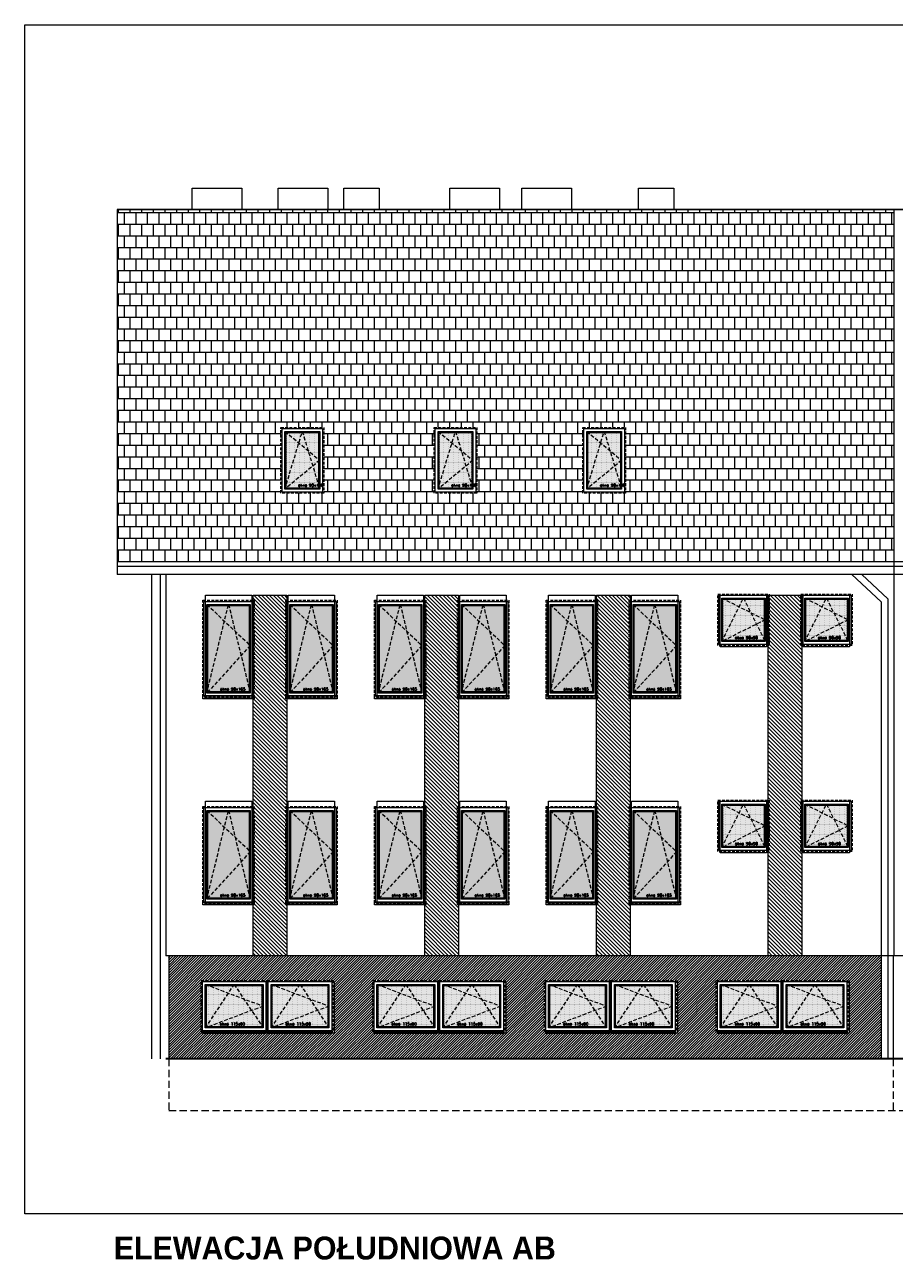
# Model space of a CAD drawing. Header units: millimetres. Extents: x 23192 to 177760, y -399809 to -79279.
# Tile 5 of 256: x 53420 to 54940, y -241916 to -239753. Entities that reach past the tile are written whole.
import ezdxf

# ---------------------------------------------------------------- set-up
doc = ezdxf.new("R2010")
doc.units = ezdxf.units.MM
for name, pattern in [('CACHE', [9.525, 6.35, -3.175]), ('CARKOVANA', [7.5, 5, -2.5]), ('HIDDEN', [9.525, 6.35, -3.175])]:
    doc.linetypes.add(name, pattern=pattern)
doc.layers.get('0').update_dxf_attribs({"lineweight": 0})
for name, color, linetype, lineweight in [('! opisy okien elewacja', 7, 'Continuous', 0), ('!! 0_ Istn-okna', 6, 'Continuous', 13), ('!! 0_ Istn-sciany', 3, 'Continuous', 30), ('!! 0_ Opis', 8, 'Continuous', 13), ('!! 0_ WIDOK ELEWACJA', 4, 'Continuous', 0), ('!! 0_Istn-cienka', 4, 'Continuous', 9), ('!! 0_Istn-drzwi', 1, 'Continuous', 13), ('!! 1_Hatch dach', 252, 'Continuous', 5), ('!! 2_NOWE OKNA WIDOk - remont', 140, 'Continuous', 5), ('!! 2_TYNK OBRYS', 252, 'Continuous', 13)]:
    doc.layers.add(name, color=color, linetype=linetype, lineweight=lineweight)
doc.layers.add('!! 1_ELEWACJA KOLOR', color=7, linetype='Continuous', lineweight=13, true_color=0x6888bb)
doc.layers.add('!! 2_ELEWACJA COKÓŁ', color=9, linetype='Continuous', lineweight=13, true_color=0x808080)
doc.styles.add('STYLE10', font='arialbd.ttf')
doc.styles.add('TXT', font='simplex.shx')

# ---------------------------------------------------------------- blocks, each defined once
blk = doc.blocks.new('okno 90x180')
at = {"layer": '!! 1_Hatch dach', "true_color": 0x575757}
h = blk.add_hatch(dxfattribs=at)
h.set_pattern_fill('DOTS', color=251)
h.set_pattern_definition([(0, (-9632.3096, -11392.1331), (0.79375, 1.5875), [0, -1.5875])])
h.paths.add_polyline_path([(9, -20), (81, -20), (81, -171), (9, -171)])
at = {"layer": '!! 0_ Istn-okna', "linetype": 'CARKOVANA', "lineweight": 5}
blk.add_lwpolyline([(0, -11), (90, -11), (90, -180), (0, -180)], close=True, dxfattribs=at)
at = {"layer": '!! 0_ Istn-okna'}
for points in [[(2, -13), (88, -13), (88, -178), (2, -178)], [(7, -18), (83, -18), (83, -173), (7, -173)], [(9, -20), (81, -20), (81, -171), (9, -171)], [(0, -178), (90, -178), (90, -183), (0, -183)]]:
    blk.add_lwpolyline(points, close=True, dxfattribs=at)
at = {"layer": '!! 1_Hatch dach', "color": 251, "linetype": 'CACHE', "true_color": 0x575757}
for points in [[(7, -173), (45, -18), (83, -173)], [(7, -18), (83, -90), (7, -173)]]:
    blk.add_lwpolyline(points, dxfattribs=at)
at = {"insert": (30.1, -163.6), "char_height": 5, "attachment_point": 1, "style": 'TXT'}
blk.add_mtext_dynamic_manual_height_columns('okno 90x165', width=52.63, gutter_width=75, heights=[0], dxfattribs=at)
blk = doc.blocks.new('okno 90x90')
at = {"layer": '!! 1_Hatch dach', "true_color": 0x575757}
h = blk.add_hatch(dxfattribs=at)
h.set_pattern_fill('DOTS', color=251)
h.set_pattern_definition([(0, (-9634.3096, -11214.1331), (0.79375, 1.5875), [0, -1.5875])])
h.paths.add_polyline_path([(7, 79), (79, 79), (79, 7), (7, 7)])
at = {"layer": '!! 0_ Istn-okna', "linetype": 'CARKOVANA', "lineweight": 5}
blk.add_lwpolyline([(-2, 88), (88, 88), (88, -2), (-2, -2)], close=True, dxfattribs=at)
at = {"layer": '!! 0_ Istn-okna'}
for points in [[(0, 86), (86, 86), (86, 0), (0, 0)], [(5, 81), (81, 81), (81, 5), (5, 5)], [(7, 79), (79, 79), (79, 7), (7, 7)]]:
    blk.add_lwpolyline(points, close=True, dxfattribs=at)
at = {"layer": '!! 1_Hatch dach', "color": 251, "linetype": 'CACHE', "true_color": 0x575757}
for points in [[(5, 5), (43, 81), (81, 5)], [(5, 81), (81, 43), (5, 5)]]:
    blk.add_lwpolyline(points, dxfattribs=at)
at = {"insert": (28.1, 14.4), "char_height": 5, "attachment_point": 1, "style": 'TXT'}
blk.add_mtext_dynamic_manual_height_columns('okno 90x90', width=52.63, gutter_width=75, heights=[0], dxfattribs=at)
blk = doc.blocks.new('okno 115x115')
at = {"layer": '!! 1_Hatch dach', "true_color": 0x575757}
h = blk.add_hatch(dxfattribs=at)
h.set_pattern_fill('DOTS', color=251, angle=360)
h.set_pattern_definition([(360, (-21873.4686, 1906.5186), (0.79375, 1.5875), [0, -1.5875])])
h.paths.add_polyline_path([(-12257.2, 13266.7), (-12160.2, 13266.7), (-12160.2, 13194.7), (-12257.2, 13194.7)])
h = blk.add_hatch(dxfattribs=at)
h.set_pattern_fill('ANSI31', color=251, scale=0.2, angle=360)
h.paths.add_polyline_path([(-12264.2, 13187.7), (-12153.2, 13187.7), (-12153.2, 13182.7), (-12264.2, 13182.7)])
at = {"layer": '!! 0_ Istn-okna', "linetype": 'CARKOVANA', "lineweight": 5}
blk.add_lwpolyline([(-12266.2, 13275.7), (-12151.2, 13275.7), (-12151.2, 13185.7), (-12266.2, 13185.7)], close=True, dxfattribs=at)
at = {"layer": '!! 0_ Istn-okna'}
for points in [[(-12264.2, 13273.7), (-12153.2, 13273.7), (-12153.2, 13187.7), (-12264.2, 13187.7)], [(-12259.2, 13268.7), (-12158.2, 13268.7), (-12158.2, 13192.7), (-12259.2, 13192.7)], [(-12257.2, 13266.7), (-12160.2, 13266.7), (-12160.2, 13194.7), (-12257.2, 13194.7)], [(-12264.2, 13187.7), (-12153.2, 13187.7), (-12153.2, 13182.7), (-12264.2, 13182.7)]]:
    blk.add_lwpolyline(points, close=True, dxfattribs=at)
at = {"layer": '!! 1_Hatch dach', "color": 251, "linetype": 'CACHE', "true_color": 0x575757}
for points in [[(-12259.2, 13192.7), (-12208.7, 13268.7), (-12158.2, 13192.7)], [(-12259.2, 13268.7), (-12158.2, 13230.7), (-12259.2, 13192.7)]]:
    blk.add_lwpolyline(points, dxfattribs=at)
at = {"insert": (-12234.1, 13202.1), "char_height": 5, "attachment_point": 1, "style": 'TXT'}
blk.add_mtext_dynamic_manual_height_columns('okno 115x90', width=52.63, gutter_width=75, heights=[0], dxfattribs=at)
blk = doc.blocks.new('OKNO POŁACIOWE')
at = {"layer": '!! 1_Hatch dach', "true_color": 0x575757}
h = blk.add_hatch(dxfattribs=at)
h.set_pattern_fill('DOTS', color=251)
h.set_pattern_definition([(0, (62967.6391, -229507.4222), (0.79375, 1.5875), [0, -1.5875])])
h.paths.add_polyline_path([(72608.9, -218174.3), (72665.9, -218174.3), (72665.9, -218271.3), (72608.9, -218271.3)])
at = {"layer": '!! 0_ Istn-okna', "linetype": 'CARKOVANA', "lineweight": 5}
blk.add_lwpolyline([(72599.9, -218165.3), (72674.9, -218165.3), (72674.9, -218280.3), (72599.9, -218280.3)], close=True, dxfattribs=at)
at = {"layer": '!! 0_ Istn-okna'}
for points in [[(72601.9, -218167.3), (72672.9, -218167.3), (72672.9, -218278.3), (72601.9, -218278.3)], [(72606.9, -218172.3), (72667.9, -218172.3), (72667.9, -218273.3), (72606.9, -218273.3)], [(72608.9, -218174.3), (72665.9, -218174.3), (72665.9, -218271.3), (72608.9, -218271.3)]]:
    blk.add_lwpolyline(points, close=True, dxfattribs=at)
at = {"layer": '!! 1_Hatch dach', "color": 251, "linetype": 'CACHE', "true_color": 0x575757}
for points in [[(72606.9, -218273.3), (72637.4, -218172.3), (72667.9, -218273.3)], [(72606.9, -218172.3), (72667.9, -218222.8), (72606.9, -218273.3)]]:
    blk.add_lwpolyline(points, dxfattribs=at)
at = {"insert": (72630, -218263.9), "char_height": 5, "attachment_point": 1, "style": 'TXT'}
blk.add_mtext_dynamic_manual_height_columns('okno 90x180', width=52.63, gutter_width=75, heights=[0], dxfattribs=at)

msp = doc.modelspace()

# ---------------------------------------------------------------- hatches: boundary and pattern name
at = {"layer": '!! 1_ELEWACJA KOLOR', "true_color": 0x315442}
h = msp.add_hatch(dxfattribs=at)
h.set_pattern_fill('ANSI31', color=129, scale=1.5, angle=-90)
h.paths.add_polyline_path([(53819.56903, -240749.35053), (53878.56903, -240749.35053), (53878.56903, -241379.35053), (53819.56903, -241379.35053)])
h = msp.add_hatch(dxfattribs=at)
h.set_pattern_fill('ANSI31', color=129, scale=1.5, angle=-90)
h.paths.add_polyline_path([(54119.56903, -240749.35053), (54178.56903, -240749.35053), (54178.56903, -241379.35053), (54119.56903, -241379.35053)])
h = msp.add_hatch(dxfattribs=at)
h.set_pattern_fill('ANSI31', color=129, scale=1.5, angle=-90)
h.paths.add_polyline_path([(54419.56903, -240749.35053), (54478.56903, -240749.35053), (54478.56903, -241379.35053), (54419.56903, -241379.35053)])
h = msp.add_hatch(dxfattribs=at)
h.set_pattern_fill('ANSI31', color=129, scale=1.5, angle=-90)
h.paths.add_polyline_path([(54719.56903, -240749.35053), (54778.56903, -240749.35053), (54778.56903, -241379.35053), (54719.56903, -241379.35053)])
at = {"layer": '!! 1_Hatch dach', "true_color": 0x990000}
h = msp.add_hatch(dxfattribs=at)
h.set_pattern_fill('AR-B88', color=14, scale=0.1, angle=180)
h.paths.add_polyline_path([(54939.06903, -240075.35053), (53582.06903, -240075.35053), (53582.06903, -240691.16861), (54939.06903, -240691.16861)])
h.paths.add_polyline_path([(54470.65122, -240571.15298), (54395.65122, -240571.15298), (54395.65122, -240456.15298), (54470.65122, -240456.15298)], flags=16)
h.paths.add_polyline_path([(54468.65122, -240569.15298), (54397.65122, -240569.15298), (54397.65122, -240458.15298), (54468.65122, -240458.15298)], flags=0)
h.paths.add_polyline_path([(54463.65122, -240564.15298), (54402.65122, -240564.15298), (54402.65122, -240463.15298), (54463.65122, -240463.15298)], flags=0)
h.paths.add_polyline_path([(54463.04726, -240562.15298), (54405.06706, -240562.15298), (54402.65122, -240564.15298), (54404.65122, -240557.53003), (54404.65122, -240464.80872), (54405.06706, -240465.15298), (54432.54726, -240465.15298), (54433.15122, -240463.15298), (54433.75518, -240465.15298), (54461.65122, -240465.15298), (54461.65122, -240511.99724), (54463.65122, -240513.65298), (54461.65122, -240515.30872), (54461.65122, -240557.53003)], flags=0)
h.paths.add_polyline_path([(54210.75844, -240571.15298), (54135.75844, -240571.15298), (54135.75844, -240456.15298), (54210.75844, -240456.15298)], flags=16)
h.paths.add_polyline_path([(54208.75844, -240569.15298), (54137.75844, -240569.15298), (54137.75844, -240458.15298), (54208.75844, -240458.15298)], flags=0)
h.paths.add_polyline_path([(54203.75844, -240564.15298), (54142.75844, -240564.15298), (54142.75844, -240463.15298), (54203.75844, -240463.15298)], flags=0)
h.paths.add_polyline_path([(54203.15448, -240562.15298), (54145.17428, -240562.15298), (54142.75844, -240564.15298), (54144.75844, -240557.53003), (54144.75844, -240464.80872), (54145.17428, -240465.15298), (54172.65448, -240465.15298), (54173.25844, -240463.15298), (54173.8624, -240465.15298), (54201.75844, -240465.15298), (54201.75844, -240511.99724), (54203.75844, -240513.65298), (54201.75844, -240515.30872), (54201.75844, -240557.53003)], flags=0)
h.paths.add_polyline_path([(53943.10625, -240571.15298), (53868.10625, -240571.15298), (53868.10625, -240456.15298), (53943.10625, -240456.15298)], flags=16)
h.paths.add_polyline_path([(53941.10625, -240569.15298), (53870.10625, -240569.15298), (53870.10625, -240458.15298), (53941.10625, -240458.15298)], flags=0)
h.paths.add_polyline_path([(53936.10625, -240564.15298), (53875.10625, -240564.15298), (53875.10625, -240463.15298), (53936.10625, -240463.15298)], flags=0)
h.paths.add_polyline_path([(53935.50229, -240562.15298), (53877.52209, -240562.15298), (53875.10625, -240564.15298), (53877.10625, -240557.53003), (53877.10625, -240464.80872), (53877.52209, -240465.15298), (53905.00229, -240465.15298), (53905.60625, -240463.15298), (53906.21021, -240465.15298), (53934.10625, -240465.15298), (53934.10625, -240511.99724), (53936.10625, -240513.65298), (53934.10625, -240515.30872), (53934.10625, -240557.53003)], flags=0)
h.paths.add_polyline_path([(53896.934, -240560.99335), (53947.05305, -240560.99335), (53947.05305, -240553.49335), (53896.934, -240553.49335)], flags=24)
h.paths.add_polyline_path([(54164.58619, -240560.99335), (54214.70524, -240560.99335), (54214.70524, -240553.49335), (54164.58619, -240553.49335)], flags=24)
h.paths.add_polyline_path([(54424.47897, -240560.99335), (54474.59802, -240560.99335), (54474.59802, -240553.49335), (54424.47897, -240553.49335)], flags=24)
at = {"layer": '!! 2_ELEWACJA COKÓŁ', "true_color": 0x2b2b2c}
h = msp.add_hatch(dxfattribs=at)
h.set_pattern_fill('ANSI31', color=250)
h.set_pattern_definition([(45, (-4038.4983, -39195.6034), (-2.24506403, 2.24506403), [])])
h.paths.add_polyline_path([(54917.06903, -241379.35053), (53672.06903, -241379.35053), (53672.06903, -241559.35053), (54917.06903, -241559.35053)])
h.paths.add_polyline_path([(54261.06903, -241514.35053), (54031.06903, -241514.35053), (54031.06903, -241512.35053), (54029.06903, -241512.35053), (54029.06903, -241422.35053), (54144.06903, -241422.35053), (54259.06903, -241422.35053), (54259.06903, -241424.35053), (54261.06903, -241424.35053)], flags=16)
h.paths.add_polyline_path([(54257.06903, -241510.35053), (54146.06903, -241510.35053), (54146.06903, -241424.35053), (54257.06903, -241424.35053)], flags=0)
h.paths.add_polyline_path([(54252.06903, -241505.35053), (54151.06903, -241505.35053), (54151.06903, -241429.35053), (54252.06903, -241429.35053)], flags=0)
h.paths.add_polyline_path([(54250.74008, -241503.35053), (54156.38482, -241503.35053), (54151.06903, -241505.35053), (54153.06903, -241502.34063), (54153.06903, -241430.10301), (54156.38482, -241431.35053), (54200.24008, -241431.35053), (54201.56903, -241429.35053), (54202.89798, -241431.35053), (54250.06903, -241431.35053), (54250.06903, -241466.59806), (54252.06903, -241467.35053), (54250.06903, -241468.10301), (54250.06903, -241502.34063)], flags=0)
h.paths.add_polyline_path([(54329.06903, -241512.35053), (54329.06903, -241422.35053), (54444.06903, -241422.35053), (54559.06903, -241422.35053), (54559.06903, -241424.35053), (54561.06903, -241424.35053), (54561.06903, -241514.35053), (54331.06903, -241514.35053), (54331.06903, -241512.35053)], flags=16)
h.paths.add_polyline_path([(54331.06903, -241510.35053), (54331.06903, -241424.35053), (54442.06903, -241424.35053), (54442.06903, -241510.35053)], flags=0)
h.paths.add_polyline_path([(54336.06903, -241505.35053), (54336.06903, -241429.35053), (54437.06903, -241429.35053), (54437.06903, -241505.35053)], flags=0)
h.paths.add_polyline_path([(54336.06903, -241505.35053), (54338.06903, -241502.34063), (54338.06903, -241430.10301), (54341.38482, -241431.35053), (54385.24008, -241431.35053), (54386.56903, -241429.35053), (54387.89798, -241431.35053), (54435.06903, -241431.35053), (54435.06903, -241466.59806), (54437.06903, -241467.35053), (54435.06903, -241468.10301), (54435.06903, -241502.34063), (54435.74008, -241503.35053), (54341.38482, -241503.35053)], flags=0)
h.paths.add_polyline_path([(54142.06903, -241510.35053), (54031.06903, -241510.35053), (54031.06903, -241424.35053), (54142.06903, -241424.35053)], flags=0)
h.paths.add_polyline_path([(54137.06903, -241505.35053), (54036.06903, -241505.35053), (54036.06903, -241429.35053), (54137.06903, -241429.35053)], flags=0)
h.paths.add_polyline_path([(54135.74008, -241503.35053), (54041.38482, -241503.35053), (54036.06903, -241505.35053), (54038.06903, -241502.34063), (54038.06903, -241430.10301), (54041.38482, -241431.35053), (54085.24008, -241431.35053), (54086.56903, -241429.35053), (54087.89798, -241431.35053), (54135.06903, -241431.35053), (54135.06903, -241466.59806), (54137.06903, -241467.35053), (54135.06903, -241468.10301), (54135.06903, -241502.34063)], flags=0)
h.paths.add_polyline_path([(54446.06903, -241510.35053), (54446.06903, -241424.35053), (54557.06903, -241424.35053), (54557.06903, -241510.35053)], flags=0)
h.paths.add_polyline_path([(54451.06903, -241505.35053), (54451.06903, -241429.35053), (54552.06903, -241429.35053), (54552.06903, -241505.35053)], flags=0)
h.paths.add_polyline_path([(54451.06903, -241505.35053), (54453.06903, -241502.34063), (54453.06903, -241430.10301), (54456.38482, -241431.35053), (54500.24008, -241431.35053), (54501.56903, -241429.35053), (54502.89798, -241431.35053), (54550.06903, -241431.35053), (54550.06903, -241466.59806), (54552.06903, -241467.35053), (54550.06903, -241468.10301), (54550.06903, -241502.34063), (54550.74008, -241503.35053), (54456.38482, -241503.35053)], flags=0)
h.paths.add_polyline_path([(53961.06903, -241514.35053), (53731.06903, -241514.35053), (53731.06903, -241512.35053), (53729.06903, -241512.35053), (53729.06903, -241422.35053), (53844.06903, -241422.35053), (53959.06903, -241422.35053), (53959.06903, -241424.35053), (53961.06903, -241424.35053)], flags=16)
h.paths.add_polyline_path([(53957.06903, -241510.35053), (53846.06903, -241510.35053), (53846.06903, -241424.35053), (53957.06903, -241424.35053)], flags=0)
h.paths.add_polyline_path([(53952.06903, -241505.35053), (53851.06903, -241505.35053), (53851.06903, -241429.35053), (53952.06903, -241429.35053)], flags=0)
h.paths.add_polyline_path([(53950.74008, -241503.35053), (53856.38482, -241503.35053), (53851.06903, -241505.35053), (53853.06903, -241502.34063), (53853.06903, -241430.10301), (53856.38482, -241431.35053), (53900.24008, -241431.35053), (53901.56903, -241429.35053), (53902.89798, -241431.35053), (53950.06903, -241431.35053), (53950.06903, -241466.59806), (53952.06903, -241467.35053), (53950.06903, -241468.10301), (53950.06903, -241502.34063)], flags=0)
h.paths.add_polyline_path([(54629.06903, -241512.35053), (54629.06903, -241422.35053), (54744.06903, -241422.35053), (54859.06903, -241422.35053), (54859.06903, -241424.35053), (54861.06903, -241424.35053), (54861.06903, -241514.35053), (54631.06903, -241514.35053), (54631.06903, -241512.35053)], flags=16)
h.paths.add_polyline_path([(54631.06903, -241510.35053), (54631.06903, -241424.35053), (54742.06903, -241424.35053), (54742.06903, -241510.35053)], flags=0)
h.paths.add_polyline_path([(54636.06903, -241505.35053), (54636.06903, -241429.35053), (54737.06903, -241429.35053), (54737.06903, -241505.35053)], flags=0)
h.paths.add_polyline_path([(54636.06903, -241505.35053), (54638.06903, -241502.34063), (54638.06903, -241430.10301), (54641.38482, -241431.35053), (54685.24008, -241431.35053), (54686.56903, -241429.35053), (54687.89798, -241431.35053), (54735.06903, -241431.35053), (54735.06903, -241466.59806), (54737.06903, -241467.35053), (54735.06903, -241468.10301), (54735.06903, -241502.34063), (54735.74008, -241503.35053), (54641.38482, -241503.35053)], flags=0)
h.paths.add_polyline_path([(53842.06903, -241510.35053), (53731.06903, -241510.35053), (53731.06903, -241424.35053), (53842.06903, -241424.35053)], flags=0)
h.paths.add_polyline_path([(53837.06903, -241505.35053), (53736.06903, -241505.35053), (53736.06903, -241429.35053), (53837.06903, -241429.35053)], flags=0)
h.paths.add_polyline_path([(53835.74008, -241503.35053), (53741.38482, -241503.35053), (53736.06903, -241505.35053), (53738.06903, -241502.34063), (53738.06903, -241430.10301), (53741.38482, -241431.35053), (53785.24008, -241431.35053), (53786.56903, -241429.35053), (53787.89798, -241431.35053), (53835.06903, -241431.35053), (53835.06903, -241466.59806), (53837.06903, -241467.35053), (53835.06903, -241468.10301), (53835.06903, -241502.34063)], flags=0)
h.paths.add_polyline_path([(54746.06903, -241510.35053), (54746.06903, -241424.35053), (54857.06903, -241424.35053), (54857.06903, -241510.35053)], flags=0)
h.paths.add_polyline_path([(54751.06903, -241505.35053), (54751.06903, -241429.35053), (54852.06903, -241429.35053), (54852.06903, -241505.35053)], flags=0)
h.paths.add_polyline_path([(54751.06903, -241505.35053), (54753.06903, -241502.34063), (54753.06903, -241430.10301), (54756.38482, -241431.35053), (54800.24008, -241431.35053), (54801.56903, -241429.35053), (54802.89798, -241431.35053), (54850.06903, -241431.35053), (54850.06903, -241466.59806), (54852.06903, -241467.35053), (54850.06903, -241468.10301), (54850.06903, -241502.34063), (54850.74008, -241503.35053), (54756.38482, -241503.35053)], flags=0)
h.paths.add_polyline_path([(54774.89678, -241502.1909), (54824.06345, -241502.1909), (54824.06345, -241494.6909), (54774.89678, -241494.6909)], flags=8)
h.paths.add_polyline_path([(54659.89678, -241502.1909), (54709.06345, -241502.1909), (54709.06345, -241494.6909), (54659.89678, -241494.6909)], flags=8)
h.paths.add_polyline_path([(54474.89678, -241502.1909), (54524.06345, -241502.1909), (54524.06345, -241494.6909), (54474.89678, -241494.6909)], flags=8)
h.paths.add_polyline_path([(54359.89678, -241502.1909), (54409.06345, -241502.1909), (54409.06345, -241494.6909), (54359.89678, -241494.6909)], flags=8)
h.paths.add_polyline_path([(54174.89678, -241502.1909), (54224.06345, -241502.1909), (54224.06345, -241494.6909), (54174.89678, -241494.6909)], flags=8)
h.paths.add_polyline_path([(54059.89678, -241502.1909), (54109.06345, -241502.1909), (54109.06345, -241494.6909), (54059.89678, -241494.6909)], flags=8)
h.paths.add_polyline_path([(53874.89678, -241502.1909), (53924.06345, -241502.1909), (53924.06345, -241494.6909), (53874.89678, -241494.6909)], flags=8)
h.paths.add_polyline_path([(53759.89678, -241502.1909), (53809.06345, -241502.1909), (53809.06345, -241494.6909), (53759.89678, -241494.6909)], flags=8)

# ---------------------------------------------------------------- linework, layer by layer
at = {"layer": '! opisy okien elewacja'}
msp.add_lwpolyline([(53420.42771, -239752.90582), (60543.65378, -239752.90582), (60543.65378, -241830.32956), (53420.42771, -241830.32956)], close=True, dxfattribs=at)
at = {"layer": '!! 0_ Istn-sciany'}
msp.add_lwpolyline([(56742.06903, -241559.35053), (53667.06903, -241559.35053)], dxfattribs=at)
at = {"layer": '!! 0_ WIDOK ELEWACJA'}
for p, q in [((54939.06903, -240075.35053), (54939.06903, -241379.35053)), ((54917.06903, -240760.78907), (54917.06903, -241559.35053)), ((54929.06903, -240755.57555), (54929.06903, -241559.35053))]:
    msp.add_line(p, q, dxfattribs=at)
for points in [[(53713.06903, -240038.35053), (53800.06903, -240038.35053), (53800.06903, -240075.35053), (53713.06903, -240075.35053)], [(53863.06903, -240038.35053), (53950.06903, -240038.35053), (53950.06903, -240075.35053), (53863.06903, -240075.35053)], [(53978.06903, -240038.35053), (54040.06903, -240038.35053), (54040.06903, -240075.35053), (53978.06903, -240075.35053)], [(54163.06903, -240038.35053), (54250.06903, -240038.35053), (54250.06903, -240075.35053), (54163.06903, -240075.35053)], [(54289.06903, -240038.35053), (54376.06903, -240038.35053), (54376.06903, -240075.35053), (54289.06903, -240075.35053)], [(54493.06903, -240038.35053), (54555.06903, -240038.35053), (54555.06903, -240075.35053), (54493.06903, -240075.35053)], [(53736.06903, -240749.35053), (53817.06903, -240749.35053), (53817.06903, -240929.35053), (53736.06903, -240929.35053)], [(53881.06903, -240749.35053), (53962.06903, -240749.35053), (53962.06903, -240929.35053), (53881.06903, -240929.35053)], [(54036.06903, -240749.35053), (54117.06903, -240749.35053), (54117.06903, -240929.35053), (54036.06903, -240929.35053)], [(54181.06903, -240749.35053), (54262.06903, -240749.35053), (54262.06903, -240929.35053), (54181.06903, -240929.35053)], [(54336.06903, -240749.35053), (54417.06903, -240749.35053), (54417.06903, -240929.35053), (54336.06903, -240929.35053)], [(54481.06903, -240749.35053), (54562.06903, -240749.35053), (54562.06903, -240929.35053), (54481.06903, -240929.35053)], [(54636.06903, -240749.35053), (54717.06903, -240749.35053), (54717.06903, -240839.35053), (54636.06903, -240839.35053)], [(54781.06903, -240749.35053), (54862.06903, -240749.35053), (54862.06903, -240839.35053), (54781.06903, -240839.35053)], [(53736.06903, -241109.35053), (53817.06903, -241109.35053), (53817.06903, -241289.35053), (53736.06903, -241289.35053)], [(53881.06903, -241109.35053), (53962.06903, -241109.35053), (53962.06903, -241289.35053), (53881.06903, -241289.35053)], [(54036.06903, -241109.35053), (54117.06903, -241109.35053), (54117.06903, -241289.35053), (54036.06903, -241289.35053)], [(54181.06903, -241109.35053), (54262.06903, -241109.35053), (54262.06903, -241289.35053), (54181.06903, -241289.35053)], [(54336.06903, -241109.35053), (54417.06903, -241109.35053), (54417.06903, -241289.35053), (54336.06903, -241289.35053)], [(54481.06903, -241109.35053), (54562.06903, -241109.35053), (54562.06903, -241289.35053), (54481.06903, -241289.35053)], [(54636.06903, -241109.35053), (54717.06903, -241109.35053), (54717.06903, -241199.35053), (54636.06903, -241199.35053)], [(54781.06903, -241109.35053), (54862.06903, -241109.35053), (54862.06903, -241199.35053), (54781.06903, -241199.35053)], [(53961.06903, -241424.35053), (53961.06903, -241514.35053), (53731.06903, -241514.35053), (53731.06903, -241424.35053)], [(54261.06903, -241424.35053), (54261.06903, -241514.35053), (54031.06903, -241514.35053), (54031.06903, -241424.35053)], [(54561.06903, -241424.35053), (54561.06903, -241514.35053), (54331.06903, -241514.35053), (54331.06903, -241424.35053)], [(54861.06903, -241424.35053), (54861.06903, -241514.35053), (54631.06903, -241514.35053), (54631.06903, -241424.35053)]]:
    msp.add_lwpolyline(points, close=True, dxfattribs=at)
for points in [[(59895.06903, -240075.35053), (53582.06903, -240075.35053)], [(53582.06903, -240075.35053), (53582.06903, -240712.9393)], [(56910.29832, -240691.16861), (53582.06903, -240691.16861)], [(56900.9144, -240699.42645), (53582.06903, -240699.42645)], [(56885.55889, -240712.9393), (53582.06903, -240712.9393)], [(53675.06223, -240712.9393), (53582.06903, -240712.9393)], [(53642.06903, -240712.9393), (53642.06903, -241559.35053)], [(53657.06903, -240712.9393), (53657.06903, -241559.35053)], [(53667.06903, -240712.9393), (53667.06903, -241379.35053)], [(54917.06903, -240760.78907), (54865.81732, -240712.9393)], [(54929.06903, -240755.57555), (54883.4015, -240712.9393)], [(56742.06903, -241379.35053), (53667.06903, -241379.35053)], [(53672.06903, -241379.35053), (53672.06903, -241559.35053)], [(54938.06903, -241379.35053), (54938.06903, -241559.35053)]]:
    msp.add_lwpolyline(points, dxfattribs=at)
at = {"layer": '!! 0_Istn-cienka', "linetype": 'HIDDEN', "ltscale": 2}
for points in [[(53672.06903, -241559.35053), (53672.06903, -241649.35053)], [(54938.06903, -241559.35053), (54938.06903, -241649.35053)], [(53672.06903, -241649.35053), (56742.06903, -241649.35053)]]:
    msp.add_lwpolyline(points, dxfattribs=at)
at = {"layer": '!! 0_Istn-drzwi'}
msp.add_lwpolyline([(53582.06903, -240075.35053), (59895.06903, -240075.35053)], dxfattribs=at)
at = {"layer": '!! 2_TYNK OBRYS'}
for points in [[(53819.56903, -240749.35053), (53878.56903, -240749.35053), (53878.56903, -241379.35053), (53819.56903, -241379.35053)], [(54119.56903, -240749.35053), (54178.56903, -240749.35053), (54178.56903, -241379.35053), (54119.56903, -241379.35053)], [(54419.56903, -240749.35053), (54478.56903, -240749.35053), (54478.56903, -241379.35053), (54419.56903, -241379.35053)], [(54719.56903, -240749.35053), (54778.56903, -240749.35053), (54778.56903, -241379.35053), (54719.56903, -241379.35053)]]:
    msp.add_lwpolyline(points, close=True, dxfattribs=at)

# ---------------------------------------------------------------- block references
at = {"layer": '! opisy okien elewacja'}
for p in [(-18731.84251, -22290.86393), (-18464.19032, -22290.86393), (-18204.29755, -22290.86393)]:
    msp.add_blockref('OKNO POŁACIOWE', p, dxfattribs=at)
at = {"layer": '!! 2_NOWE OKNA WIDOk - remont'}
for name, p in [('okno 90x90', (54633.56903, -240835.35053)), ('okno 90x90', (54778.56903, -240835.35053)), ('okno 90x180', (53731.56903, -240747.35053)), ('okno 90x180', (53876.56903, -240747.35053)), ('okno 90x180', (54031.56903, -240747.35053)), ('okno 90x180', (54176.56903, -240747.35053)), ('okno 90x180', (54331.56903, -240747.35053)), ('okno 90x180', (54476.56903, -240747.35053)), ('okno 90x90', (54633.56903, -241195.35053)), ('okno 90x90', (54778.56903, -241195.35053)), ('okno 90x180', (53731.56903, -241107.35053)), ('okno 90x180', (53876.56903, -241107.35053)), ('okno 90x180', (54031.56903, -241107.35053)), ('okno 90x180', (54176.56903, -241107.35053)), ('okno 90x180', (54331.56903, -241107.35053)), ('okno 90x180', (54476.56903, -241107.35053)), ('okno 115x115', (65995.22804, -254698.00231)), ('okno 115x115', (66110.22804, -254698.00231)), ('okno 115x115', (66295.22804, -254698.00231)), ('okno 115x115', (66410.22804, -254698.00231)), ('okno 115x115', (66595.22804, -254698.00231)), ('okno 115x115', (66710.22804, -254698.00231)), ('okno 115x115', (66895.22804, -254698.00231)), ('okno 115x115', (67010.22804, -254698.00231))]:
    msp.add_blockref(name, p, dxfattribs=at)

# ---------------------------------------------------------------- texts
at = {"layer": '!! 0_ Opis', "style": 'STYLE10', "width": 0.95}
msp.add_text('ELEWACJA POŁUDNIOWA AB', height=40, dxfattribs=at).set_placement((53576.00607, -241909.82272))

doc.saveas('drawing.dxf')
